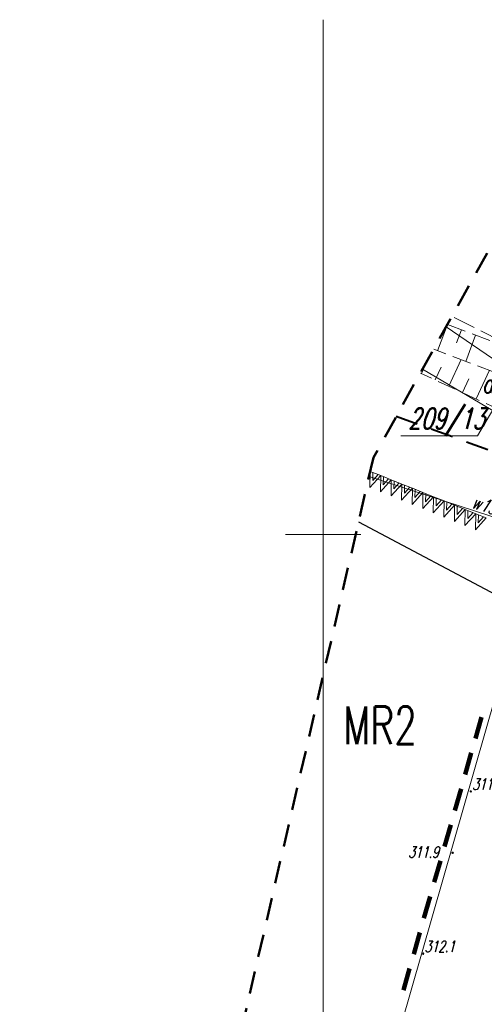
# Model space of a CAD drawing. Header units: metres. Extents: x 7429509 to 7429692, y 5564202 to 5564584.
# Tile 13 of 16: x 7429580 to 7429611, y 5564519 to 5564584. Entities that reach past the tile are written whole.
import ezdxf
from ezdxf.enums import TextEntityAlignment as Align

# ---------------------------------------------------------------- set-up
doc = ezdxf.new("R2010")
doc.units = ezdxf.units.M
doc.header["$MEASUREMENT"] = 0
for name, pattern in [('1', [0]), ('4', [2.5, 1.5, -1]), ('GDE', [0]), ('KOU', [2, 1.5, -0.5]), ('UPG', [0]), ('UPW', [0]), ('WSD', [1.75, 1.25, -0.5]), ('WSQ', [1.75, 1.25, -0.5])]:
    doc.linetypes.add(name, pattern=pattern)
doc.layers.get('0').update_dxf_attribs({"color": 250, "linetype": 'CONTINUOUS', "lineweight": 100})
for name, color, linetype, lineweight in [('EDZPD_L_0', 3, 'GDE', 13), ('EDZTD_T_0', 3, 'CONTINUOUS', 18), ('EKLTK_T_0', 3, 'CONTINUOUS', 25), ('ESPPP_L_4', 7, 'CONTINUOUS', 35), ('KRZYZE_L_0', 7, '1', 9), ('MPZP_L_0', 4, '4', 40), ('MPZP_L_1', 214, 'CONTINUOUS', 9), ('MPZP_T_0', 4, 'CONTINUOUS', 20), ('SDRPK_L_1', 7, 'KOU', 18), ('UGGPON_L_0', 52, 'UPG', 18), ('UWWOO_T_0', 5, 'CONTINUOUS', 18), ('UWWPO_L_0', 5, 'UPW', 18), ('WUKOS_T_0', 7, 'CONTINUOUS', 18), ('WUKOS_T_1', 7, 'CONTINUOUS', 9), ('WUKPS_L_2', 7, '1', 9), ('ZAKRES_L_0', 7, '4', 50)]:
    doc.layers.add(name, color=color, linetype=linetype, lineweight=lineweight)
doc.styles.get("Standard").update_dxf_attribs({"font": 'Simplex.SHX', "width": 0.75})

# ---------------------------------------------------------------- blocks, each defined once
blk = doc.blocks.new('WSP')
at = {"linetype": 'Continuous'}
blk.add_circle((0, 0), 0.045, dxfattribs=at)

msp = doc.modelspace()

# ---------------------------------------------------------------- linework, layer by layer
at = {"layer": 'EDZPD_L_0', "linetype": '1', "lineweight": 18}
for p, q in [((7429608.169, 5564563.789), (7429616.99, 5564557.74)), ((7429606.599, 5564560.969), (7429616.06, 5564555.4)), ((7429616.06, 5564555.4), (7429579.84, 5564429))]:
    msp.add_line(p, q, dxfattribs=at)
at = {"layer": 'EDZTD_T_0', "linetype": 'Continuous'}
for p in [(7429611.901, 5564559.368), (7429605.155, 5564556.546)]:
    msp.add_line(p, (7429610.248, 5564556.546), dxfattribs=at)
at = {"layer": 'ESPPP_L_4', "lineweight": 100}
for p, q in [((7429610.112, 5564536.458), (7429610.522, 5564537.889)), ((7429609.429, 5564534.074), (7429609.839, 5564535.505)), ((7429608.745, 5564531.689), (7429609.155, 5564533.12)), ((7429608.062, 5564529.304), (7429608.472, 5564530.735)), ((7429607.379, 5564526.919), (7429607.789, 5564528.35)), ((7429606.695, 5564524.534), (7429607.105, 5564525.965)), ((7429606.012, 5564522.149), (7429606.422, 5564523.58)), ((7429605.328, 5564519.764), (7429605.738, 5564521.195))]:
    msp.add_line(p, q, dxfattribs=at)
at = {"layer": 'KRZYZE_L_0', "linetype": '1'}
for p, q in [((7429600, 5564500), (7429600, 5564584.176)), ((7429600, 5564547.5), (7429600, 5564552.5)), ((7429597.5, 5564550), (7429602.5, 5564550))]:
    msp.add_line(p, q, dxfattribs=at)
at = {"layer": 'MPZP_L_0', "linetype": '4'}
msp.add_line((7429615.632, 5564553.906), (7429604.855, 5564557.837), dxfattribs=at)
at = {"layer": 'MPZP_L_1', "linetype": '4'}
for p, q in [((7429603.124, 5564554.195), (7429603.107, 5564553.124)), ((7429603.124, 5564554.195), (7429603.825, 5564553.914)), ((7429603.302, 5564554.123), (7429603.293, 5564553.588)), ((7429603.107, 5564553.124), (7429603.825, 5564553.914)), ((7429603.293, 5564553.588), (7429603.647, 5564553.985)), ((7429603.825, 5564553.914), (7429603.808, 5564552.843)), ((7429603.808, 5564552.843), (7429604.526, 5564553.633)), ((7429603.825, 5564553.914), (7429604.526, 5564553.633)), ((7429604.003, 5564553.842), (7429603.994, 5564553.307)), ((7429603.994, 5564553.307), (7429604.348, 5564553.704)), ((7429604.526, 5564553.633), (7429604.509, 5564552.562)), ((7429604.509, 5564552.562), (7429605.227, 5564553.352)), ((7429604.526, 5564553.633), (7429605.227, 5564553.352)), ((7429604.704, 5564553.561), (7429604.695, 5564553.026)), ((7429604.695, 5564553.026), (7429605.05, 5564553.423)), ((7429605.227, 5564553.352), (7429605.21, 5564552.281)), ((7429605.227, 5564553.352), (7429605.928, 5564553.071)), ((7429605.21, 5564552.281), (7429605.928, 5564553.071)), ((7429605.405, 5564553.28), (7429605.396, 5564552.745)), ((7429605.396, 5564552.745), (7429605.751, 5564553.142)), ((7429605.928, 5564553.071), (7429605.911, 5564552)), ((7429605.911, 5564552), (7429606.629, 5564552.79)), ((7429605.928, 5564553.071), (7429606.629, 5564552.79)), ((7429606.106, 5564552.999), (7429606.097, 5564552.464)), ((7429606.097, 5564552.464), (7429606.452, 5564552.861)), ((7429606.629, 5564552.79), (7429606.612, 5564551.719)), ((7429606.629, 5564552.79), (7429607.33, 5564552.509)), ((7429606.807, 5564552.718), (7429606.798, 5564552.183)), ((7429606.612, 5564551.719), (7429607.33, 5564552.509)), ((7429606.798, 5564552.183), (7429607.153, 5564552.58)), ((7429607.33, 5564552.509), (7429607.313, 5564551.438)), ((7429607.313, 5564551.438), (7429608.031, 5564552.228)), ((7429607.33, 5564552.509), (7429608.031, 5564552.228)), ((7429607.508, 5564552.437), (7429607.499, 5564551.902)), ((7429607.499, 5564551.902), (7429607.854, 5564552.299)), ((7429608.031, 5564552.228), (7429608.014, 5564551.157)), ((7429608.031, 5564552.228), (7429608.732, 5564551.947)), ((7429608.209, 5564552.156), (7429608.201, 5564551.621)), ((7429608.014, 5564551.157), (7429608.732, 5564551.947)), ((7429608.201, 5564551.621), (7429608.555, 5564552.018)), ((7429608.732, 5564551.947), (7429608.716, 5564550.876)), ((7429608.716, 5564550.876), (7429609.433, 5564551.666)), ((7429608.732, 5564551.947), (7429609.433, 5564551.666)), ((7429608.91, 5564551.875), (7429608.902, 5564551.34)), ((7429608.902, 5564551.34), (7429609.256, 5564551.737)), ((7429609.433, 5564551.666), (7429609.417, 5564550.595)), ((7429609.417, 5564550.595), (7429610.134, 5564551.385)), ((7429609.433, 5564551.666), (7429610.134, 5564551.385)), ((7429609.611, 5564551.594), (7429609.603, 5564551.059)), ((7429609.603, 5564551.059), (7429609.957, 5564551.456)), ((7429610.134, 5564551.385), (7429610.118, 5564550.314)), ((7429610.134, 5564551.385), (7429610.836, 5564551.104)), ((7429610.118, 5564550.314), (7429610.836, 5564551.104)), ((7429610.312, 5564551.313), (7429610.304, 5564550.778)), ((7429610.304, 5564550.778), (7429610.658, 5564551.175))]:
    msp.add_line(p, q, dxfattribs=at)
at = {"layer": 'SDRPK_L_1', "linetype": 'KOU'}
msp.add_line((7429613.6, 5564561.94), (7429608.557, 5564564.486), dxfattribs=at)
at = {"layer": 'UGGPON_L_0', "linetype": '1', "lineweight": 25}
msp.add_line((7429602.351, 5564550.843), (7429614.67, 5564544.3), dxfattribs=at)
at = {"layer": 'UWWPO_L_0', "linetype": '1'}
msp.add_line((7429603.047, 5564553.861), (7429616.03, 5564549.62), dxfattribs=at)
at = {"layer": 'WUKPS_L_2', "linetype": '1'}
for p, q in [((7429608.255, 5564563.943), (7429607.602, 5564562.201)), ((7429609.191, 5564563.592), (7429608.864, 5564562.72)), ((7429610.128, 5564563.241), (7429609.473, 5564561.493)), ((7429606.527, 5564560.688), (7429606.952, 5564561.604)), ((7429608.341, 5564559.845), (7429609.161, 5564561.611)), ((7429607.434, 5564560.267), (7429607.828, 5564561.116)), ((7429610.155, 5564559.003), (7429611.036, 5564560.902)), ((7429609.248, 5564559.424), (7429609.673, 5564560.34))]:
    msp.add_line(p, q, dxfattribs=at)
at = {"layer": 'WUKPS_L_2', "linetype": 'WSQ'}
for p, q in [((7429608.255, 5564563.943), (7429613.6, 5564561.94)), ((7429611.95, 5564558.17), (7429606.46, 5564560.719))]:
    msp.add_line(p, q, dxfattribs=at)
at = {"layer": 'WUKPS_L_2', "linetype": 'WSD'}
msp.add_line((7429613.05, 5564560.14), (7429607.34, 5564562.3), dxfattribs=at)
at = {"layer": 'ZAKRES_L_0', "linetype": '4'}
for p, q in [((7429613.328, 5564573.055), (7429603.334, 5564555.106)), ((7429603.334, 5564555.106), (7429582.361, 5564464.216))]:
    msp.add_line(p, q, dxfattribs=at)

# ---------------------------------------------------------------- block references
at = {"layer": 'WUKOS_T_0'}
for p in [(7429609.8, 5564532.95), (7429608.6, 5564528.88), (7429606.63, 5564522.18)]:
    msp.add_blockref('WSP', p, dxfattribs=at)

# ---------------------------------------------------------------- texts
at = {"layer": 'EDZTD_T_0', "oblique": 15, "width": 0.7}
msp.add_text('209/13', height=1.3889, dxfattribs=at).set_placement((7429610.744, 5564557.009), align=Align.RIGHT)
at = {"layer": 'EKLTK_T_0', "oblique": 15, "width": 0.7}
msp.add_text('dr', height=1.25, dxfattribs=at).set_placement((7429610.539, 5564559.397))
at = {"layer": 'MPZP_T_0', "width": 0.7}
msp.add_text('MR2', height=2.5, dxfattribs=at).set_placement((7429601.34, 5564538.596), align=Align.TOP_LEFT)
at = {"layer": 'UWWOO_T_0', "lineweight": 9, "oblique": 15, "width": 0.7}
msp.add_text('w150', height=0.9, rotation=342.34699, dxfattribs=at).set_placement((7429609.798, 5564551.793))
at = {"layer": 'WUKOS_T_1', "oblique": 15, "width": 0.7}
for s, p in [('311.7', (7429609.9, 5564533.05)), ('311.9', (7429605.655, 5564528.545)), ('312.1', (7429606.73, 5564522.28))]:
    msp.add_text(s, height=0.75, dxfattribs=at).set_placement(p)

doc.saveas('drawing.dxf')
